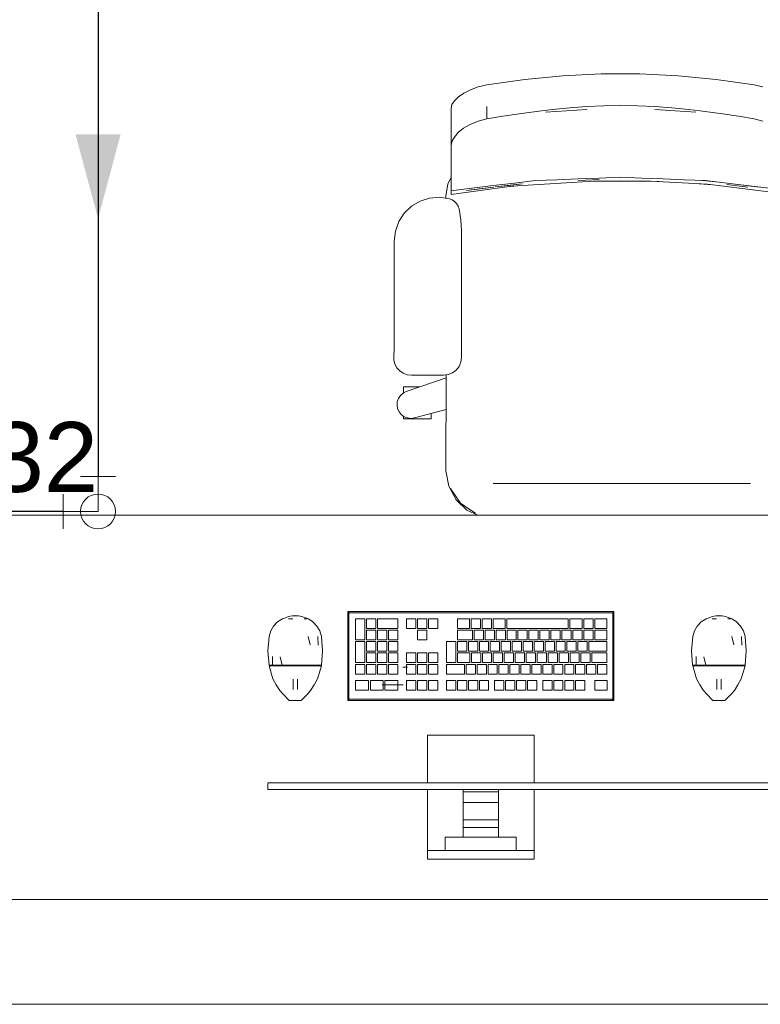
# Model space of a CAD drawing. Header units: millimetres. Extents: x -261 to 187, y -214 to 106.
# Tile 178 of 256: x -198.77 to -197.71, y -162.05 to -160.64. Entities that reach past the tile are written whole.
import ezdxf

# ---------------------------------------------------------------- set-up
doc = ezdxf.new("R2010")
doc.units = ezdxf.units.MM
doc.header["$LTSCALE"] = 0.005
doc.header["$MEASUREMENT"] = 0
doc.linetypes.add('NULL', pattern=[0])
for name, color, linetype, lineweight in [('AP-Condutos Ar condicionado', 4, 'Continuous', 25), ('AP-Conexões Ar condicionado', 9, 'Continuous', 18), ('AP-Sentido conduto Ar condicionado', 9, 'Continuous', 30), ('AP-Textos conduto Ar condicionado', 7, 'Continuous', 9), ('IFC-Elemento construtivo genérico-Contorno', 9, 'Continuous', 5), ('IFC-Elemento de mobília-Contorno', 9, 'Continuous', 5), ('IFC-Laje-Contorno', 9, 'Continuous', 5), ('IFC-Parede-Contorno', 9, 'Continuous', 5), ('M-EQPM', 7, 'Continuous', 18)]:
    doc.layers.add(name, color=color, linetype=linetype, lineweight=lineweight)
doc.styles.add('Arial', font='arial.ttf')

msp = doc.modelspace()

# ---------------------------------------------------------------- hatches: boundary and pattern name
at = {"layer": 'AP-Sentido conduto Ar condicionado', "linetype": 'Continuous'}
msp.add_hatch(color=7, dxfattribs=at).paths.add_polyline_path([(-198.658, -160.9264), (-198.6257, -160.8056), (-198.6904, -160.8056)])

# ---------------------------------------------------------------- linework, layer by layer
at = {"layer": 'AP-Condutos Ar condicionado'}
for p, q in [((-198.658, -160.3572), (-198.658, -161.2955)), ((-198.708, -161.3455), (-199.2368, -161.3455))]:
    msp.add_line(p, q, dxfattribs=at)
at = {"layer": 'AP-Conexões Ar condicionado'}
for p, q in [((-198.683, -161.2955), (-198.633, -161.2955)), ((-198.658, -161.3455), (-198.658, -161.2955)), ((-198.708, -161.3705), (-198.708, -161.3205)), ((-198.658, -161.3455), (-198.708, -161.3455))]:
    msp.add_line(p, q, dxfattribs=at)
msp.add_circle((-198.658, -161.3455), 0.025, dxfattribs=at)
msp.add_circle((-198.658, -161.3455), 0.025, dxfattribs=at)
at = {"layer": 'AP-Sentido conduto Ar condicionado'}
msp.add_lwpolyline([(-198.658, -160.7264), (-198.658, -160.9264)], dxfattribs=at)
at = {"layer": 'IFC-Elemento construtivo genérico-Contorno', "lineweight": 5}
for p, q in [((-198.3805, -161.495), (-198.3759, -161.4942)), ((-198.3759, -161.4942), (-198.3713, -161.495)), ((-198.3008, -161.4888), (-198.2996, -161.49)), ((-198.3008, -161.6158), (-198.3008, -161.4888)), ((-198.3008, -161.4888), (-197.9198, -161.4888)), ((-198.2996, -161.49), (-198.2988, -161.4908)), ((-198.2992, -161.4919), (-198.2988, -161.4908)), ((-198.2992, -161.4919), (-198.2989, -161.4912)), ((-198.2992, -161.4919), (-198.2991, -161.4915)), ((-198.2992, -161.6126), (-198.2992, -161.4919)), ((-198.2991, -161.4915), (-198.2989, -161.4912)), ((-198.2989, -161.4912), (-198.2988, -161.4908)), ((-198.2988, -161.4908), (-198.2978, -161.4904)), ((-198.2988, -161.4908), (-198.2981, -161.4905)), ((-198.2981, -161.4905), (-198.2976, -161.4904)), ((-198.2978, -161.4904), (-198.2976, -161.4904)), ((-198.2976, -161.4904), (-197.923, -161.4904)), ((-197.923, -161.4904), (-197.9223, -161.4907)), ((-197.9226, -161.4905), (-197.9219, -161.4908)), ((-197.9226, -161.4905), (-197.9223, -161.4907)), ((-197.9223, -161.4907), (-197.9219, -161.4908)), ((-197.9219, -161.4908), (-197.9211, -161.49)), ((-197.9219, -161.4908), (-197.9216, -161.4915)), ((-197.9219, -161.4908), (-197.9214, -161.4919)), ((-197.9216, -161.4915), (-197.9214, -161.4919)), ((-197.9214, -161.6126), (-197.9214, -161.4919)), ((-197.9211, -161.49), (-197.9198, -161.4888)), ((-197.9198, -161.6158), (-197.9198, -161.4888)), ((-197.7742, -161.495), (-197.7696, -161.4942)), ((-197.7696, -161.4942), (-197.765, -161.495)), ((-198.4069, -161.5094), (-198.4012, -161.5035)), ((-198.4012, -161.5035), (-198.399, -161.5021)), ((-198.399, -161.5021), (-198.3943, -161.4992)), ((-198.3943, -161.4992), (-198.3898, -161.4975)), ((-198.3898, -161.4975), (-198.3853, -161.4958)), ((-198.3856, -161.4992), (-198.3791, -161.4992)), ((-198.3853, -161.4958), (-198.3805, -161.495)), ((-198.3824, -161.4992), (-198.3791, -161.4992)), ((-198.3805, -161.495), (-198.3713, -161.495)), ((-198.3713, -161.495), (-198.3665, -161.4958)), ((-198.3665, -161.4958), (-198.3575, -161.4992)), ((-198.3629, -161.4992), (-198.3591, -161.4992)), ((-198.3629, -161.4992), (-198.3607, -161.4992)), ((-198.3575, -161.4992), (-198.3527, -161.5021)), ((-198.3527, -161.5021), (-198.3506, -161.5035)), ((-198.3506, -161.5035), (-198.3449, -161.5094)), ((-198.2894, -161.5293), (-198.2894, -161.4991)), ((-198.2894, -161.4991), (-198.2761, -161.4991)), ((-198.2761, -161.5293), (-198.2761, -161.4991)), ((-198.2737, -161.513), (-198.2737, -161.4991)), ((-198.2737, -161.4991), (-198.2605, -161.4991)), ((-198.2605, -161.513), (-198.2605, -161.4991)), ((-198.2581, -161.513), (-198.2581, -161.4991)), ((-198.2581, -161.4991), (-198.2291, -161.4991)), ((-198.2291, -161.513), (-198.2291, -161.4991)), ((-198.2166, -161.4991), (-198.2034, -161.4991)), ((-198.2166, -161.513), (-198.2166, -161.4991)), ((-198.2034, -161.513), (-198.2034, -161.4991)), ((-198.201, -161.4991), (-198.1877, -161.4991)), ((-198.201, -161.513), (-198.201, -161.4991)), ((-198.1877, -161.513), (-198.1877, -161.4991)), ((-198.1853, -161.4991), (-198.172, -161.4991)), ((-198.1853, -161.513), (-198.1853, -161.4991)), ((-198.172, -161.513), (-198.172, -161.4991)), ((-198.1438, -161.513), (-198.1438, -161.4991)), ((-198.1438, -161.4991), (-198.1265, -161.4991)), ((-198.1265, -161.513), (-198.1265, -161.4991)), ((-198.1241, -161.513), (-198.1241, -161.4991)), ((-198.1241, -161.4991), (-198.1108, -161.4991)), ((-198.1108, -161.513), (-198.1108, -161.4991)), ((-198.1084, -161.513), (-198.1084, -161.4991)), ((-198.1084, -161.4991), (-198.0952, -161.4991)), ((-198.0952, -161.513), (-198.0952, -161.4991)), ((-198.0927, -161.513), (-198.0927, -161.4991)), ((-198.0927, -161.4991), (-198.0755, -161.4991)), ((-198.0755, -161.513), (-198.0755, -161.4991)), ((-198.0731, -161.513), (-198.0731, -161.4991)), ((-198.0731, -161.4991), (-197.9852, -161.4991)), ((-197.9852, -161.513), (-197.9852, -161.4991)), ((-197.9828, -161.513), (-197.9828, -161.4991)), ((-197.9828, -161.4991), (-197.9654, -161.4991)), ((-197.9654, -161.513), (-197.9654, -161.4991)), ((-197.963, -161.513), (-197.963, -161.4991)), ((-197.963, -161.4991), (-197.9497, -161.4991)), ((-197.9497, -161.513), (-197.9497, -161.4991)), ((-197.9473, -161.513), (-197.9473, -161.4991)), ((-197.9473, -161.4991), (-197.93, -161.4991)), ((-197.93, -161.513), (-197.93, -161.4991)), ((-197.8006, -161.5094), (-197.7949, -161.5035)), ((-197.7949, -161.5035), (-197.7927, -161.5021)), ((-197.7927, -161.5021), (-197.788, -161.4992)), ((-197.788, -161.4992), (-197.7835, -161.4975)), ((-197.7835, -161.4975), (-197.779, -161.4958)), ((-197.7794, -161.4992), (-197.7728, -161.4992)), ((-197.779, -161.4958), (-197.7742, -161.495)), ((-197.7761, -161.4992), (-197.7728, -161.4992)), ((-197.7742, -161.495), (-197.765, -161.495)), ((-197.765, -161.495), (-197.7602, -161.4958)), ((-197.7602, -161.4958), (-197.7512, -161.4992)), ((-197.7566, -161.4992), (-197.7528, -161.4992)), ((-197.7566, -161.4992), (-197.7545, -161.4992)), ((-197.7512, -161.4992), (-197.7465, -161.5021)), ((-197.7465, -161.5021), (-197.7443, -161.5035)), ((-197.7443, -161.5035), (-197.7386, -161.5094)), ((-198.4133, -161.5243), (-198.411, -161.5165)), ((-198.411, -161.5165), (-198.4069, -161.5094)), ((-198.3449, -161.5094), (-198.3408, -161.5165)), ((-198.3408, -161.5165), (-198.3385, -161.5243)), ((-198.2737, -161.513), (-198.2605, -161.513)), ((-198.2737, -161.5293), (-198.2737, -161.5154)), ((-198.2737, -161.5154), (-198.2605, -161.5154)), ((-198.2605, -161.5293), (-198.2605, -161.5154)), ((-198.2581, -161.513), (-198.2291, -161.513)), ((-198.2581, -161.5293), (-198.2581, -161.5154)), ((-198.2581, -161.5154), (-198.2448, -161.5154)), ((-198.2448, -161.5293), (-198.2448, -161.5154)), ((-198.2424, -161.5293), (-198.2424, -161.5154)), ((-198.2424, -161.5154), (-198.2291, -161.5154)), ((-198.2291, -161.5293), (-198.2291, -161.5154)), ((-198.2166, -161.513), (-198.2034, -161.513)), ((-198.201, -161.513), (-198.1877, -161.513)), ((-198.201, -161.5293), (-198.201, -161.5154)), ((-198.201, -161.5154), (-198.1877, -161.5154)), ((-198.1877, -161.5293), (-198.1877, -161.5154)), ((-198.1853, -161.513), (-198.172, -161.513)), ((-198.1438, -161.513), (-198.1265, -161.513)), ((-198.1438, -161.5293), (-198.1438, -161.5154)), ((-198.1438, -161.5154), (-198.1222, -161.5154)), ((-198.1241, -161.513), (-198.1108, -161.513)), ((-198.1222, -161.5293), (-198.1222, -161.5154)), ((-198.1198, -161.5293), (-198.1198, -161.5154)), ((-198.1198, -161.5154), (-198.1065, -161.5154)), ((-198.1084, -161.513), (-198.0952, -161.513)), ((-198.1065, -161.5293), (-198.1065, -161.5154)), ((-198.1041, -161.5293), (-198.1041, -161.5154)), ((-198.1041, -161.5154), (-198.0908, -161.5154)), ((-198.0927, -161.513), (-198.0755, -161.513)), ((-198.0908, -161.5293), (-198.0908, -161.5154)), ((-198.0884, -161.5293), (-198.0884, -161.5154)), ((-198.0884, -161.5154), (-198.0752, -161.5154)), ((-198.0752, -161.5293), (-198.0752, -161.5154)), ((-198.0731, -161.513), (-197.9852, -161.513)), ((-198.0727, -161.5293), (-198.0727, -161.5154)), ((-198.0727, -161.5154), (-198.0595, -161.5154)), ((-198.0595, -161.5293), (-198.0595, -161.5154)), ((-198.0571, -161.5293), (-198.0571, -161.5154)), ((-198.0571, -161.5154), (-198.0438, -161.5154)), ((-198.0438, -161.5293), (-198.0438, -161.5154)), ((-198.0414, -161.5293), (-198.0414, -161.5154)), ((-198.0414, -161.5154), (-198.0281, -161.5154)), ((-198.0281, -161.5293), (-198.0281, -161.5154)), ((-198.0257, -161.5293), (-198.0257, -161.5154)), ((-198.0257, -161.5154), (-198.0124, -161.5154)), ((-198.0124, -161.5293), (-198.0124, -161.5154)), ((-198.01, -161.5293), (-198.01, -161.5154)), ((-198.01, -161.5154), (-197.9968, -161.5154)), ((-197.9968, -161.5293), (-197.9968, -161.5154)), ((-197.9944, -161.5293), (-197.9944, -161.5154)), ((-197.9944, -161.5154), (-197.9811, -161.5154)), ((-197.9828, -161.513), (-197.9654, -161.513)), ((-197.9811, -161.5293), (-197.9811, -161.5154)), ((-197.9787, -161.5293), (-197.9787, -161.5154)), ((-197.9787, -161.5154), (-197.9654, -161.5154)), ((-197.9654, -161.5293), (-197.9654, -161.5154)), ((-197.963, -161.513), (-197.9497, -161.513)), ((-197.963, -161.5293), (-197.963, -161.5154)), ((-197.963, -161.5154), (-197.9497, -161.5154)), ((-197.9497, -161.5293), (-197.9497, -161.5154)), ((-197.9473, -161.513), (-197.93, -161.513)), ((-197.9473, -161.5293), (-197.9473, -161.5154)), ((-197.9473, -161.5154), (-197.93, -161.5154)), ((-197.93, -161.5293), (-197.93, -161.5154)), ((-197.807, -161.5243), (-197.8047, -161.5165)), ((-197.8047, -161.5165), (-197.8006, -161.5094)), ((-197.7386, -161.5094), (-197.7345, -161.5165)), ((-197.7345, -161.5165), (-197.7322, -161.5243)), ((-198.4151, -161.545), (-198.4133, -161.5243)), ((-198.3572, -161.5243), (-198.3544, -161.5363)), ((-198.3435, -161.5243), (-198.3433, -161.5368)), ((-198.3385, -161.5243), (-198.3367, -161.545)), ((-198.2894, -161.5293), (-198.2761, -161.5293)), ((-198.2894, -161.5618), (-198.2894, -161.5317)), ((-198.2894, -161.5317), (-198.2761, -161.5317)), ((-198.2761, -161.5618), (-198.2761, -161.5317)), ((-198.2737, -161.5293), (-198.2605, -161.5293)), ((-198.2737, -161.5456), (-198.2737, -161.5317)), ((-198.2737, -161.5317), (-198.2605, -161.5317)), ((-198.2605, -161.5456), (-198.2605, -161.5317)), ((-198.2581, -161.5293), (-198.2448, -161.5293)), ((-198.2581, -161.5456), (-198.2581, -161.5317)), ((-198.2581, -161.5317), (-198.2448, -161.5317)), ((-198.2448, -161.5456), (-198.2448, -161.5317)), ((-198.2424, -161.5293), (-198.2291, -161.5293)), ((-198.2424, -161.5456), (-198.2424, -161.5317)), ((-198.2424, -161.5317), (-198.2291, -161.5317)), ((-198.2291, -161.5456), (-198.2291, -161.5317)), ((-198.201, -161.5293), (-198.1877, -161.5293)), ((-198.1594, -161.5618), (-198.1594, -161.5317)), ((-198.1594, -161.5317), (-198.1462, -161.5317)), ((-198.1462, -161.5618), (-198.1462, -161.5317)), ((-198.1438, -161.5293), (-198.1222, -161.5293)), ((-198.1438, -161.5456), (-198.1438, -161.5317)), ((-198.1438, -161.5317), (-198.1305, -161.5317)), ((-198.1305, -161.5456), (-198.1305, -161.5317)), ((-198.1281, -161.5456), (-198.1281, -161.5317)), ((-198.1281, -161.5317), (-198.1148, -161.5317)), ((-198.1198, -161.5293), (-198.1065, -161.5293)), ((-198.1148, -161.5456), (-198.1148, -161.5317)), ((-198.1124, -161.5456), (-198.1124, -161.5317)), ((-198.1124, -161.5317), (-198.0992, -161.5317)), ((-198.1041, -161.5293), (-198.0908, -161.5293)), ((-198.0992, -161.5456), (-198.0992, -161.5317)), ((-198.0967, -161.5456), (-198.0967, -161.5317)), ((-198.0967, -161.5317), (-198.0835, -161.5317)), ((-198.0884, -161.5293), (-198.0752, -161.5293)), ((-198.0835, -161.5456), (-198.0835, -161.5317)), ((-198.0811, -161.5456), (-198.0811, -161.5317)), ((-198.0811, -161.5317), (-198.0678, -161.5317)), ((-198.0727, -161.5293), (-198.0595, -161.5293)), ((-198.0678, -161.5456), (-198.0678, -161.5317)), ((-198.0654, -161.5456), (-198.0654, -161.5317)), ((-198.0654, -161.5317), (-198.0521, -161.5317)), ((-198.0571, -161.5293), (-198.0438, -161.5293)), ((-198.0521, -161.5456), (-198.0521, -161.5317)), ((-198.0497, -161.5456), (-198.0497, -161.5317)), ((-198.0497, -161.5317), (-198.0365, -161.5317)), ((-198.0414, -161.5293), (-198.0281, -161.5293)), ((-198.0365, -161.5456), (-198.0365, -161.5317)), ((-198.034, -161.5456), (-198.034, -161.5317)), ((-198.034, -161.5317), (-198.0208, -161.5317)), ((-198.0257, -161.5293), (-198.0124, -161.5293)), ((-198.0208, -161.5456), (-198.0208, -161.5317)), ((-198.0184, -161.5456), (-198.0184, -161.5317)), ((-198.0184, -161.5317), (-198.0051, -161.5317)), ((-198.01, -161.5293), (-197.9968, -161.5293)), ((-198.0051, -161.5456), (-198.0051, -161.5317)), ((-198.0027, -161.5456), (-198.0027, -161.5317)), ((-198.0027, -161.5317), (-197.9894, -161.5317)), ((-197.9944, -161.5293), (-197.9811, -161.5293)), ((-197.9894, -161.5456), (-197.9894, -161.5317)), ((-197.987, -161.5456), (-197.987, -161.5317)), ((-197.987, -161.5317), (-197.9738, -161.5317)), ((-197.9787, -161.5293), (-197.9654, -161.5293)), ((-197.9738, -161.5456), (-197.9738, -161.5317)), ((-197.9713, -161.5456), (-197.9713, -161.5317)), ((-197.9713, -161.5317), (-197.9581, -161.5317)), ((-197.963, -161.5293), (-197.9497, -161.5293)), ((-197.9581, -161.5456), (-197.9581, -161.5317)), ((-197.9557, -161.5456), (-197.9557, -161.5317)), ((-197.9557, -161.5317), (-197.93, -161.5317)), ((-197.9473, -161.5293), (-197.93, -161.5293)), ((-197.93, -161.5456), (-197.93, -161.5317)), ((-197.8088, -161.545), (-197.807, -161.5243)), ((-197.7509, -161.5243), (-197.7481, -161.5363)), ((-197.7372, -161.5243), (-197.737, -161.5368)), ((-197.7322, -161.5243), (-197.7304, -161.545)), ((-198.4151, -161.545), (-198.4134, -161.5656)), ((-198.3383, -161.5656), (-198.3367, -161.545)), ((-198.2737, -161.5456), (-198.2605, -161.5456)), ((-198.2737, -161.5618), (-198.2737, -161.548)), ((-198.2737, -161.548), (-198.2605, -161.548)), ((-198.2605, -161.5618), (-198.2605, -161.548)), ((-198.2581, -161.5456), (-198.2448, -161.5456)), ((-198.2581, -161.5618), (-198.2581, -161.548)), ((-198.2581, -161.548), (-198.2448, -161.548)), ((-198.2448, -161.5618), (-198.2448, -161.548)), ((-198.2424, -161.5456), (-198.2291, -161.5456)), ((-198.2424, -161.5618), (-198.2424, -161.548)), ((-198.2424, -161.548), (-198.2291, -161.548)), ((-198.2291, -161.5618), (-198.2291, -161.548)), ((-198.2166, -161.548), (-198.2034, -161.548)), ((-198.2166, -161.5618), (-198.2166, -161.548)), ((-198.2034, -161.5618), (-198.2034, -161.548)), ((-198.201, -161.548), (-198.1877, -161.548)), ((-198.201, -161.5618), (-198.201, -161.548)), ((-198.1877, -161.5618), (-198.1877, -161.548)), ((-198.1853, -161.548), (-198.172, -161.548)), ((-198.1853, -161.5618), (-198.1853, -161.548)), ((-198.172, -161.5618), (-198.172, -161.548)), ((-198.1438, -161.5456), (-198.1305, -161.5456)), ((-198.1438, -161.5618), (-198.1438, -161.548)), ((-198.1438, -161.548), (-198.1261, -161.548)), ((-198.1281, -161.5456), (-198.1148, -161.5456)), ((-198.1261, -161.5618), (-198.1261, -161.548)), ((-198.1237, -161.5618), (-198.1237, -161.548)), ((-198.1237, -161.548), (-198.1105, -161.548)), ((-198.1124, -161.5456), (-198.0992, -161.5456)), ((-198.1105, -161.5618), (-198.1105, -161.548)), ((-198.108, -161.5618), (-198.108, -161.548)), ((-198.108, -161.548), (-198.0948, -161.548)), ((-198.0967, -161.5456), (-198.0835, -161.5456)), ((-198.0948, -161.5618), (-198.0948, -161.548)), ((-198.0924, -161.5618), (-198.0924, -161.548)), ((-198.0924, -161.548), (-198.0791, -161.548)), ((-198.0811, -161.5456), (-198.0678, -161.5456)), ((-198.0791, -161.5618), (-198.0791, -161.548)), ((-198.0767, -161.5618), (-198.0767, -161.548)), ((-198.0767, -161.548), (-198.0634, -161.548)), ((-198.0654, -161.5456), (-198.0521, -161.5456)), ((-198.0634, -161.5618), (-198.0634, -161.548)), ((-198.061, -161.5618), (-198.061, -161.548)), ((-198.061, -161.548), (-198.0478, -161.548)), ((-198.0497, -161.5456), (-198.0365, -161.5456)), ((-198.0478, -161.5618), (-198.0478, -161.548)), ((-198.0453, -161.5618), (-198.0453, -161.548)), ((-198.0453, -161.548), (-198.0321, -161.548)), ((-198.034, -161.5456), (-198.0208, -161.5456)), ((-198.0321, -161.5618), (-198.0321, -161.548)), ((-198.0297, -161.5618), (-198.0297, -161.548)), ((-198.0297, -161.548), (-198.0164, -161.548)), ((-198.0184, -161.5456), (-198.0051, -161.5456)), ((-198.0164, -161.5618), (-198.0164, -161.548)), ((-198.014, -161.5618), (-198.014, -161.548)), ((-198.014, -161.548), (-198.0007, -161.548)), ((-198.0027, -161.5456), (-197.9894, -161.5456)), ((-198.0007, -161.5618), (-198.0007, -161.548)), ((-197.9983, -161.5618), (-197.9983, -161.548)), ((-197.9983, -161.548), (-197.985, -161.548)), ((-197.987, -161.5456), (-197.9738, -161.5456)), ((-197.985, -161.5618), (-197.985, -161.548)), ((-197.9826, -161.5618), (-197.9826, -161.548)), ((-197.9826, -161.548), (-197.9694, -161.548)), ((-197.9713, -161.5456), (-197.9581, -161.5456)), ((-197.9694, -161.5618), (-197.9694, -161.548)), ((-197.967, -161.5618), (-197.967, -161.548)), ((-197.967, -161.548), (-197.9537, -161.548)), ((-197.9557, -161.5456), (-197.93, -161.5456)), ((-197.9537, -161.5618), (-197.9537, -161.548)), ((-197.9513, -161.5618), (-197.9513, -161.548)), ((-197.9513, -161.548), (-197.93, -161.548)), ((-197.93, -161.5618), (-197.93, -161.548)), ((-197.8088, -161.545), (-197.8072, -161.5656)), ((-197.732, -161.5656), (-197.7304, -161.545)), ((-198.4085, -161.5531), (-198.4084, -161.5656)), ((-198.3974, -161.5536), (-198.3947, -161.5656)), ((-198.2894, -161.5618), (-198.2761, -161.5618)), ((-198.2894, -161.5781), (-198.2894, -161.5643)), ((-198.2894, -161.5643), (-198.2761, -161.5643)), ((-198.2761, -161.5781), (-198.2761, -161.5643)), ((-198.2737, -161.5618), (-198.2605, -161.5618)), ((-198.2737, -161.5781), (-198.2737, -161.5643)), ((-198.2737, -161.5643), (-198.2605, -161.5643)), ((-198.2605, -161.5781), (-198.2605, -161.5643)), ((-198.2581, -161.5618), (-198.2448, -161.5618)), ((-198.2581, -161.5781), (-198.2581, -161.5643)), ((-198.2581, -161.5643), (-198.2448, -161.5643)), ((-198.2448, -161.5781), (-198.2448, -161.5643)), ((-198.2424, -161.5618), (-198.2291, -161.5618)), ((-198.2424, -161.5781), (-198.2424, -161.5643)), ((-198.2424, -161.5643), (-198.2291, -161.5643)), ((-198.2291, -161.5781), (-198.2291, -161.5643)), ((-198.2166, -161.5618), (-198.2034, -161.5618)), ((-198.2166, -161.5781), (-198.2166, -161.5643)), ((-198.2166, -161.5643), (-198.2034, -161.5643)), ((-198.2034, -161.5781), (-198.2034, -161.5643)), ((-198.201, -161.5618), (-198.1877, -161.5618)), ((-198.201, -161.5781), (-198.201, -161.5643)), ((-198.201, -161.5643), (-198.1877, -161.5643)), ((-198.1877, -161.5781), (-198.1877, -161.5643)), ((-198.1853, -161.5618), (-198.172, -161.5618)), ((-198.1853, -161.5781), (-198.1853, -161.5643)), ((-198.1853, -161.5643), (-198.172, -161.5643)), ((-198.172, -161.5781), (-198.172, -161.5643)), ((-198.1594, -161.5618), (-198.1462, -161.5618)), ((-198.1594, -161.5781), (-198.1594, -161.5643)), ((-198.1594, -161.5643), (-198.1338, -161.5643)), ((-198.1438, -161.5618), (-198.1261, -161.5618)), ((-198.1338, -161.5781), (-198.1338, -161.5643)), ((-198.1313, -161.5781), (-198.1313, -161.5643)), ((-198.1313, -161.5643), (-198.1181, -161.5643)), ((-198.1237, -161.5618), (-198.1105, -161.5618)), ((-198.1181, -161.5781), (-198.1181, -161.5643)), ((-198.1157, -161.5781), (-198.1157, -161.5643)), ((-198.1157, -161.5643), (-198.1024, -161.5643)), ((-198.108, -161.5618), (-198.0948, -161.5618)), ((-198.1024, -161.5781), (-198.1024, -161.5643)), ((-198.1, -161.5781), (-198.1, -161.5643)), ((-198.1, -161.5643), (-198.0867, -161.5643)), ((-198.0924, -161.5618), (-198.0791, -161.5618)), ((-198.0867, -161.5781), (-198.0867, -161.5643)), ((-198.0843, -161.5781), (-198.0843, -161.5643)), ((-198.0843, -161.5643), (-198.0711, -161.5643)), ((-198.0767, -161.5618), (-198.0634, -161.5618)), ((-198.0711, -161.5781), (-198.0711, -161.5643)), ((-198.0686, -161.5781), (-198.0686, -161.5643)), ((-198.0686, -161.5643), (-198.0554, -161.5643)), ((-198.061, -161.5618), (-198.0478, -161.5618)), ((-198.0554, -161.5781), (-198.0554, -161.5643)), ((-198.053, -161.5781), (-198.053, -161.5643)), ((-198.053, -161.5643), (-198.0397, -161.5643)), ((-198.0453, -161.5618), (-198.0321, -161.5618)), ((-198.0397, -161.5781), (-198.0397, -161.5643)), ((-198.0373, -161.5781), (-198.0373, -161.5643)), ((-198.0373, -161.5643), (-198.024, -161.5643)), ((-198.0297, -161.5618), (-198.0164, -161.5618)), ((-198.024, -161.5781), (-198.024, -161.5643)), ((-198.0216, -161.5781), (-198.0216, -161.5643)), ((-198.0216, -161.5643), (-198.0083, -161.5643)), ((-198.014, -161.5618), (-198.0007, -161.5618)), ((-198.0083, -161.5781), (-198.0083, -161.5643)), ((-198.0059, -161.5781), (-198.0059, -161.5643)), ((-198.0059, -161.5643), (-197.9927, -161.5643)), ((-197.9983, -161.5618), (-197.985, -161.5618)), ((-197.9927, -161.5781), (-197.9927, -161.5643)), ((-197.9903, -161.5781), (-197.9903, -161.5643)), ((-197.9903, -161.5643), (-197.977, -161.5643)), ((-197.9826, -161.5618), (-197.9694, -161.5618)), ((-197.977, -161.5781), (-197.977, -161.5643)), ((-197.9746, -161.5781), (-197.9746, -161.5643)), ((-197.9746, -161.5643), (-197.9613, -161.5643)), ((-197.967, -161.5618), (-197.9537, -161.5618)), ((-197.9613, -161.5781), (-197.9613, -161.5643)), ((-197.9589, -161.5781), (-197.9589, -161.5643)), ((-197.9589, -161.5643), (-197.9456, -161.5643)), ((-197.9513, -161.5618), (-197.93, -161.5618)), ((-197.9456, -161.5781), (-197.9456, -161.5643)), ((-197.9432, -161.5781), (-197.9432, -161.5643)), ((-197.9432, -161.5643), (-197.93, -161.5643)), ((-197.93, -161.5781), (-197.93, -161.5643)), ((-197.8022, -161.5531), (-197.8021, -161.5656)), ((-197.7912, -161.5536), (-197.7884, -161.5656)), ((-198.4134, -161.5656), (-198.4109, -161.5656)), ((-198.4133, -161.5664), (-198.4078, -161.585)), ((-198.4133, -161.5664), (-198.4083, -161.5664)), ((-198.4125, -161.5664), (-198.4125, -161.5656)), ((-198.4113, -161.5664), (-198.41, -161.5664)), ((-198.4109, -161.5656), (-198.4084, -161.5656)), ((-198.41, -161.5664), (-198.4088, -161.5664)), ((-198.4088, -161.5664), (-198.4076, -161.5664)), ((-198.4084, -161.5656), (-198.4015, -161.5656)), ((-198.4083, -161.5664), (-198.4014, -161.5664)), ((-198.4042, -161.5664), (-198.4009, -161.5664)), ((-198.4015, -161.5656), (-198.3947, -161.5656)), ((-198.4014, -161.5664), (-198.3946, -161.5664)), ((-198.3975, -161.5664), (-198.3942, -161.5664)), ((-198.3947, -161.5656), (-198.3853, -161.5656)), ((-198.3946, -161.5664), (-198.3852, -161.5664)), ((-198.3896, -161.5664), (-198.385, -161.5664)), ((-198.3853, -161.5656), (-198.3759, -161.5656)), ((-198.3852, -161.5664), (-198.3759, -161.5664)), ((-198.3805, -161.5664), (-198.3759, -161.5664)), ((-198.3759, -161.5664), (-198.3759, -161.5656)), ((-198.3759, -161.5656), (-198.3665, -161.5656)), ((-198.3759, -161.5664), (-198.3665, -161.5664)), ((-198.3759, -161.5664), (-198.3713, -161.5664)), ((-198.3667, -161.5664), (-198.3622, -161.5664)), ((-198.3665, -161.5656), (-198.3571, -161.5656)), ((-198.3665, -161.5664), (-198.3572, -161.5664)), ((-198.3576, -161.5664), (-198.3542, -161.5664)), ((-198.3572, -161.5664), (-198.3503, -161.5664)), ((-198.3571, -161.5656), (-198.3502, -161.5656)), ((-198.3509, -161.5664), (-198.3475, -161.5664)), ((-198.3503, -161.5664), (-198.3435, -161.5664)), ((-198.3502, -161.5656), (-198.3434, -161.5656)), ((-198.3442, -161.5664), (-198.3442, -161.5656)), ((-198.3442, -161.5664), (-198.343, -161.5664)), ((-198.344, -161.585), (-198.3385, -161.5664)), ((-198.3435, -161.5664), (-198.3385, -161.5664)), ((-198.3434, -161.5656), (-198.3408, -161.5656)), ((-198.343, -161.5664), (-198.3417, -161.5664)), ((-198.3417, -161.5664), (-198.341, -161.5664)), ((-198.341, -161.5664), (-198.3401, -161.5664)), ((-198.3408, -161.5656), (-198.3383, -161.5656)), ((-198.3393, -161.5664), (-198.3393, -161.5656)), ((-198.2894, -161.5781), (-198.2761, -161.5781)), ((-198.2737, -161.5781), (-198.2605, -161.5781)), ((-198.2581, -161.5781), (-198.2448, -161.5781)), ((-198.2424, -161.5781), (-198.2291, -161.5781)), ((-198.2166, -161.5781), (-198.2034, -161.5781)), ((-198.201, -161.5781), (-198.1877, -161.5781)), ((-198.1853, -161.5781), (-198.172, -161.5781)), ((-198.1594, -161.5781), (-198.1338, -161.5781)), ((-198.1313, -161.5781), (-198.1181, -161.5781)), ((-198.1157, -161.5781), (-198.1024, -161.5781)), ((-198.1, -161.5781), (-198.0867, -161.5781)), ((-198.0843, -161.5781), (-198.0711, -161.5781)), ((-198.0686, -161.5781), (-198.0554, -161.5781)), ((-198.053, -161.5781), (-198.0397, -161.5781)), ((-198.0373, -161.5781), (-198.024, -161.5781)), ((-198.0216, -161.5781), (-198.0083, -161.5781)), ((-198.0059, -161.5781), (-197.9927, -161.5781)), ((-197.9903, -161.5781), (-197.977, -161.5781)), ((-197.9746, -161.5781), (-197.9613, -161.5781)), ((-197.9589, -161.5781), (-197.9456, -161.5781)), ((-197.9432, -161.5781), (-197.93, -161.5781)), ((-197.8072, -161.5656), (-197.8046, -161.5656)), ((-197.807, -161.5664), (-197.8015, -161.585)), ((-197.807, -161.5664), (-197.802, -161.5664)), ((-197.8062, -161.5664), (-197.8062, -161.5656)), ((-197.805, -161.5664), (-197.8038, -161.5664)), ((-197.8046, -161.5656), (-197.8021, -161.5656)), ((-197.8038, -161.5664), (-197.8025, -161.5664)), ((-197.8025, -161.5664), (-197.8013, -161.5664)), ((-197.8021, -161.5656), (-197.7953, -161.5656)), ((-197.802, -161.5664), (-197.7952, -161.5664)), ((-197.8013, -161.5664), (-197.8013, -161.5656)), ((-197.798, -161.5664), (-197.7946, -161.5664)), ((-197.7953, -161.5656), (-197.7884, -161.5656)), ((-197.7952, -161.5664), (-197.7883, -161.5664)), ((-197.7913, -161.5664), (-197.7879, -161.5664)), ((-197.7884, -161.5656), (-197.779, -161.5656)), ((-197.7883, -161.5664), (-197.779, -161.5664)), ((-197.7879, -161.5664), (-197.7879, -161.5656)), ((-197.7833, -161.5664), (-197.7787, -161.5664)), ((-197.779, -161.5656), (-197.7696, -161.5656)), ((-197.779, -161.5664), (-197.7696, -161.5664)), ((-197.7742, -161.5664), (-197.7696, -161.5664)), ((-197.7696, -161.5664), (-197.7696, -161.5656)), ((-197.7696, -161.5656), (-197.7602, -161.5656)), ((-197.7696, -161.5664), (-197.7602, -161.5664)), ((-197.7696, -161.5664), (-197.765, -161.5664)), ((-197.7604, -161.5664), (-197.7559, -161.5664)), ((-197.7602, -161.5656), (-197.7508, -161.5656)), ((-197.7602, -161.5664), (-197.7509, -161.5664)), ((-197.7513, -161.5664), (-197.7513, -161.5656)), ((-197.7513, -161.5664), (-197.7479, -161.5664)), ((-197.7509, -161.5664), (-197.744, -161.5664)), ((-197.7508, -161.5656), (-197.7439, -161.5656)), ((-197.7446, -161.5664), (-197.7412, -161.5664)), ((-197.744, -161.5664), (-197.7372, -161.5664)), ((-197.7439, -161.5656), (-197.7371, -161.5656)), ((-197.7379, -161.5664), (-197.7379, -161.5656)), ((-197.7379, -161.5664), (-197.7367, -161.5664)), ((-197.7377, -161.585), (-197.7322, -161.5664)), ((-197.7372, -161.5664), (-197.7322, -161.5664)), ((-197.7371, -161.5656), (-197.7345, -161.5656)), ((-197.7367, -161.5664), (-197.7354, -161.5664)), ((-197.7354, -161.5664), (-197.7347, -161.5664)), ((-197.7347, -161.5664), (-197.7338, -161.5664)), ((-197.7345, -161.5656), (-197.732, -161.5656)), ((-197.733, -161.5664), (-197.733, -161.5656)), ((-198.4078, -161.585), (-198.403, -161.5937)), ((-198.3789, -161.5878), (-198.3789, -161.5855)), ((-198.3789, -161.5904), (-198.3789, -161.5878)), ((-198.3789, -161.5929), (-198.3789, -161.5904)), ((-198.3789, -161.5953), (-198.3789, -161.5929)), ((-198.3725, -161.5878), (-198.3725, -161.5855)), ((-198.3725, -161.5904), (-198.3725, -161.5878)), ((-198.3725, -161.5929), (-198.3725, -161.5904)), ((-198.3725, -161.5953), (-198.3725, -161.5929)), ((-198.3488, -161.5937), (-198.344, -161.585)), ((-198.2894, -161.5872), (-198.271, -161.5872)), ((-198.2894, -161.6011), (-198.2894, -161.5872)), ((-198.271, -161.6011), (-198.271, -161.5872)), ((-198.2684, -161.5872), (-198.2501, -161.5872)), ((-198.2684, -161.6011), (-198.2684, -161.5872)), ((-198.2501, -161.6011), (-198.2501, -161.5872)), ((-198.2475, -161.6011), (-198.2475, -161.5872)), ((-198.2475, -161.5872), (-198.2291, -161.5872)), ((-198.2291, -161.6011), (-198.2291, -161.5872)), ((-198.2166, -161.6011), (-198.2166, -161.5872)), ((-198.2166, -161.5872), (-198.2034, -161.5872)), ((-198.2034, -161.6011), (-198.2034, -161.5872)), ((-198.201, -161.6011), (-198.201, -161.5872)), ((-198.201, -161.5872), (-198.1877, -161.5872)), ((-198.1877, -161.6011), (-198.1877, -161.5872)), ((-198.1853, -161.6011), (-198.1853, -161.5872)), ((-198.1853, -161.5872), (-198.172, -161.5872)), ((-198.172, -161.6011), (-198.172, -161.5872)), ((-198.1594, -161.6011), (-198.1594, -161.5872)), ((-198.1594, -161.5872), (-198.1462, -161.5872)), ((-198.1462, -161.6011), (-198.1462, -161.5872)), ((-198.1437, -161.6011), (-198.1437, -161.5872)), ((-198.1437, -161.5872), (-198.1305, -161.5872)), ((-198.1305, -161.6011), (-198.1305, -161.5872)), ((-198.1281, -161.6011), (-198.1281, -161.5872)), ((-198.1281, -161.5872), (-198.1148, -161.5872)), ((-198.1148, -161.6011), (-198.1148, -161.5872)), ((-198.1124, -161.6011), (-198.1124, -161.5872)), ((-198.1124, -161.5872), (-198.0991, -161.5872)), ((-198.0991, -161.6011), (-198.0991, -161.5872)), ((-198.0905, -161.6011), (-198.0905, -161.5872)), ((-198.0905, -161.5872), (-198.0773, -161.5872)), ((-198.0773, -161.6011), (-198.0773, -161.5872)), ((-198.0748, -161.6011), (-198.0748, -161.5872)), ((-198.0748, -161.5872), (-198.0616, -161.5872)), ((-198.0616, -161.6011), (-198.0616, -161.5872)), ((-198.0592, -161.6011), (-198.0592, -161.5872)), ((-198.0592, -161.5872), (-198.0459, -161.5872)), ((-198.0459, -161.6011), (-198.0459, -161.5872)), ((-198.0435, -161.6011), (-198.0435, -161.5872)), ((-198.0435, -161.5872), (-198.0302, -161.5872)), ((-198.0302, -161.6011), (-198.0302, -161.5872)), ((-198.0216, -161.6011), (-198.0216, -161.5872)), ((-198.0216, -161.5872), (-198.0083, -161.5872)), ((-198.0083, -161.6011), (-198.0083, -161.5872)), ((-198.0059, -161.6011), (-198.0059, -161.5872)), ((-198.0059, -161.5872), (-197.9927, -161.5872)), ((-197.9927, -161.6011), (-197.9927, -161.5872)), ((-197.9903, -161.6011), (-197.9903, -161.5872)), ((-197.9903, -161.5872), (-197.977, -161.5872)), ((-197.977, -161.6011), (-197.977, -161.5872)), ((-197.9746, -161.6011), (-197.9746, -161.5872)), ((-197.9746, -161.5872), (-197.9613, -161.5872)), ((-197.9613, -161.6011), (-197.9613, -161.5872)), ((-197.9472, -161.6011), (-197.9472, -161.5872)), ((-197.9472, -161.5872), (-197.9295, -161.5872)), ((-197.9295, -161.6011), (-197.9295, -161.5872)), ((-197.8015, -161.585), (-197.7967, -161.5937)), ((-197.7726, -161.5878), (-197.7726, -161.5855)), ((-197.7726, -161.5904), (-197.7726, -161.5878)), ((-197.7726, -161.5929), (-197.7726, -161.5904)), ((-197.7726, -161.5953), (-197.7726, -161.5929)), ((-197.7663, -161.5878), (-197.7663, -161.5855)), ((-197.7663, -161.5904), (-197.7663, -161.5878)), ((-197.7663, -161.5929), (-197.7663, -161.5904)), ((-197.7663, -161.5953), (-197.7663, -161.5929)), ((-197.7425, -161.5937), (-197.7377, -161.585)), ((-198.403, -161.5937), (-198.398, -161.6018)), ((-198.398, -161.6018), (-198.3938, -161.6066)), ((-198.3938, -161.6066), (-198.3846, -161.6158)), ((-198.3789, -161.5973), (-198.3789, -161.5953)), ((-198.3789, -161.5989), (-198.3789, -161.5973)), ((-198.3789, -161.5999), (-198.3789, -161.5989)), ((-198.3789, -161.6002), (-198.3789, -161.5999)), ((-198.3725, -161.5973), (-198.3725, -161.5953)), ((-198.3725, -161.5989), (-198.3725, -161.5973)), ((-198.3725, -161.5999), (-198.3725, -161.5989)), ((-198.3725, -161.6002), (-198.3725, -161.5999)), ((-198.3672, -161.6158), (-198.358, -161.6066)), ((-198.358, -161.6066), (-198.3538, -161.6018)), ((-198.3538, -161.6018), (-198.3488, -161.5937)), ((-198.2894, -161.6011), (-198.271, -161.6011)), ((-198.2684, -161.6011), (-198.2501, -161.6011)), ((-198.2475, -161.6011), (-198.2291, -161.6011)), ((-198.2166, -161.6011), (-198.2034, -161.6011)), ((-198.201, -161.6011), (-198.1877, -161.6011)), ((-198.1853, -161.6011), (-198.172, -161.6011)), ((-198.1594, -161.6011), (-198.1462, -161.6011)), ((-198.1437, -161.6011), (-198.1305, -161.6011)), ((-198.1281, -161.6011), (-198.1148, -161.6011)), ((-198.1124, -161.6011), (-198.0991, -161.6011)), ((-198.0905, -161.6011), (-198.0773, -161.6011)), ((-198.0748, -161.6011), (-198.0616, -161.6011)), ((-198.0592, -161.6011), (-198.0459, -161.6011)), ((-198.0435, -161.6011), (-198.0302, -161.6011)), ((-198.0216, -161.6011), (-198.0083, -161.6011)), ((-198.0059, -161.6011), (-197.9927, -161.6011)), ((-197.9903, -161.6011), (-197.977, -161.6011)), ((-197.9746, -161.6011), (-197.9613, -161.6011)), ((-197.9472, -161.6011), (-197.9295, -161.6011)), ((-197.7967, -161.5937), (-197.7917, -161.6018)), ((-197.7917, -161.6018), (-197.7875, -161.6066)), ((-197.7875, -161.6066), (-197.7783, -161.6158)), ((-197.7726, -161.5973), (-197.7726, -161.5953)), ((-197.7726, -161.5989), (-197.7726, -161.5973)), ((-197.7726, -161.5999), (-197.7726, -161.5989)), ((-197.7726, -161.6002), (-197.7726, -161.5999)), ((-197.7663, -161.5973), (-197.7663, -161.5953)), ((-197.7663, -161.5989), (-197.7663, -161.5973)), ((-197.7663, -161.5999), (-197.7663, -161.5989)), ((-197.7663, -161.6002), (-197.7663, -161.5999)), ((-197.7609, -161.6158), (-197.7517, -161.6066)), ((-197.7517, -161.6066), (-197.7475, -161.6018)), ((-197.7475, -161.6018), (-197.7425, -161.5937)), ((-198.3846, -161.6158), (-198.3833, -161.6158)), ((-198.3833, -161.6158), (-198.3821, -161.6158)), ((-198.3821, -161.6158), (-198.3812, -161.6158)), ((-198.3812, -161.6158), (-198.3802, -161.6158)), ((-198.3802, -161.6158), (-198.3781, -161.6158)), ((-198.3781, -161.6158), (-198.3759, -161.6158)), ((-198.3759, -161.6158), (-198.3737, -161.6158)), ((-198.3737, -161.6158), (-198.3716, -161.6158)), ((-198.3716, -161.6158), (-198.3706, -161.6158)), ((-198.3706, -161.6158), (-198.3696, -161.6158)), ((-198.3696, -161.6158), (-198.3684, -161.6158)), ((-198.3684, -161.6158), (-198.3672, -161.6158)), ((-198.3008, -161.6158), (-198.2996, -161.6145)), ((-198.3008, -161.6158), (-197.9198, -161.6158)), ((-198.2996, -161.6132), (-198.2992, -161.6126)), ((-198.2996, -161.6145), (-198.2988, -161.6137)), ((-198.2994, -161.6129), (-198.2992, -161.6126)), ((-198.2992, -161.6126), (-198.2988, -161.6137)), ((-198.2992, -161.6126), (-198.2991, -161.613)), ((-198.2988, -161.6137), (-198.2984, -161.6139)), ((-198.2984, -161.6139), (-198.2976, -161.6142)), ((-198.2984, -161.6139), (-198.2981, -161.614)), ((-198.2981, -161.614), (-198.2976, -161.6142)), ((-198.2976, -161.6142), (-197.923, -161.6142)), ((-197.923, -161.6142), (-197.9219, -161.6137)), ((-197.9227, -161.6143), (-197.9217, -161.6148)), ((-197.9219, -161.6137), (-197.9218, -161.6134)), ((-197.9219, -161.6137), (-197.9211, -161.6145)), ((-197.9218, -161.6134), (-197.9214, -161.6126)), ((-197.9214, -161.6126), (-197.9211, -161.6132)), ((-197.9214, -161.6126), (-197.9208, -161.6139)), ((-197.9211, -161.6145), (-197.9198, -161.6158)), ((-197.7783, -161.6158), (-197.7771, -161.6158)), ((-197.7771, -161.6158), (-197.7759, -161.6158)), ((-197.7759, -161.6158), (-197.7749, -161.6158)), ((-197.7749, -161.6158), (-197.7739, -161.6158)), ((-197.7739, -161.6158), (-197.7718, -161.6158)), ((-197.7718, -161.6158), (-197.7696, -161.6158)), ((-197.7696, -161.6158), (-197.7674, -161.6158)), ((-197.7674, -161.6158), (-197.7653, -161.6158)), ((-197.7653, -161.6158), (-197.7643, -161.6158)), ((-197.7643, -161.6158), (-197.7633, -161.6158)), ((-197.7633, -161.6158), (-197.7621, -161.6158)), ((-197.7621, -161.6158), (-197.7609, -161.6158)), ((-198.1865, -161.734), (-198.1865, -161.6654)), ((-198.1865, -161.6654), (-198.0341, -161.6654)), ((-198.0341, -161.734), (-198.0341, -161.6654)), ((-198.4151, -161.734), (-198.4149, -161.734)), ((-198.4151, -161.7435), (-198.4151, -161.734)), ((-198.4149, -161.734), (-198.4143, -161.734)), ((-198.4143, -161.734), (-198.4132, -161.734)), ((-198.4132, -161.734), (-198.4119, -161.734)), ((-198.4119, -161.734), (-198.4104, -161.734)), ((-198.4104, -161.734), (-198.4088, -161.734)), ((-198.4088, -161.734), (-197.8119, -161.734)), ((-197.8119, -161.734), (-197.8103, -161.734)), ((-197.8103, -161.734), (-197.8087, -161.734)), ((-197.8088, -161.734), (-197.8086, -161.734)), ((-197.8087, -161.734), (-197.8074, -161.734)), ((-197.808, -161.734), (-197.807, -161.734)), ((-197.8074, -161.734), (-197.8064, -161.734)), ((-197.807, -161.734), (-197.8056, -161.734)), ((-197.8058, -161.734), (-197.8056, -161.734)), ((-197.8056, -161.734), (-197.8041, -161.734)), ((-197.8041, -161.734), (-197.8025, -161.734)), ((-197.8025, -161.734), (-197.2056, -161.734)), ((-198.4151, -161.7435), (-198.4149, -161.7435)), ((-198.4149, -161.7435), (-198.4143, -161.7435)), ((-198.4143, -161.7435), (-198.4132, -161.7435)), ((-198.4132, -161.7435), (-198.4119, -161.7435)), ((-198.4119, -161.7435), (-198.4104, -161.7435)), ((-198.4104, -161.7435), (-198.4088, -161.7435)), ((-198.4088, -161.7435), (-197.8119, -161.7435)), ((-198.1865, -161.8241), (-198.1865, -161.7435)), ((-198.1357, -161.7467), (-198.1357, -161.7435)), ((-198.1357, -161.7467), (-198.0849, -161.7467)), ((-198.1357, -161.7618), (-198.1357, -161.7467)), ((-198.0849, -161.7467), (-198.0849, -161.7435)), ((-198.0849, -161.7618), (-198.0849, -161.7467)), ((-198.0341, -161.8241), (-198.0341, -161.7435)), ((-197.8119, -161.7435), (-197.8103, -161.7435)), ((-197.8103, -161.7435), (-197.8087, -161.7435)), ((-197.8087, -161.7435), (-197.8074, -161.7435)), ((-197.8074, -161.7435), (-197.807, -161.7435)), ((-197.8074, -161.7435), (-197.807, -161.7435)), ((-197.807, -161.7435), (-197.8056, -161.7435)), ((-197.8056, -161.7435), (-197.8041, -161.7435)), ((-197.8041, -161.7435), (-197.8025, -161.7435)), ((-197.8025, -161.7435), (-197.2056, -161.7435)), ((-198.1357, -161.7868), (-198.1357, -161.7618)), ((-198.1357, -161.7618), (-198.0849, -161.7618)), ((-198.0849, -161.7868), (-198.0849, -161.7618)), ((-198.1357, -161.7977), (-198.1357, -161.7868)), ((-198.1357, -161.7868), (-198.0849, -161.7868)), ((-198.0849, -161.7977), (-198.0849, -161.7868)), ((-198.1357, -161.7977), (-198.0849, -161.7977)), ((-198.1357, -161.8012), (-198.1357, -161.7977)), ((-198.1357, -161.8058), (-198.1357, -161.8012)), ((-198.0849, -161.8012), (-198.0849, -161.7969)), ((-198.0849, -161.8058), (-198.0849, -161.8012)), ((-198.1611, -161.8305), (-198.1611, -161.8114)), ((-198.1611, -161.8114), (-198.0595, -161.8114)), ((-198.1357, -161.8114), (-198.1357, -161.8058)), ((-198.0849, -161.8114), (-198.0849, -161.8058)), ((-198.0595, -161.8305), (-198.0595, -161.8114)), ((-198.1865, -161.8257), (-198.1865, -161.8241)), ((-198.1865, -161.8273), (-198.1865, -161.8257)), ((-198.1865, -161.8286), (-198.1865, -161.8273)), ((-198.1865, -161.8296), (-198.1865, -161.8286)), ((-198.1865, -161.8302), (-198.1865, -161.8296)), ((-198.1865, -161.8305), (-198.1865, -161.8302)), ((-198.1865, -161.8431), (-198.1865, -161.8305)), ((-198.1865, -161.8305), (-198.0341, -161.8305)), ((-198.0341, -161.8257), (-198.0341, -161.8241)), ((-198.0341, -161.8273), (-198.0341, -161.8257)), ((-198.0341, -161.8286), (-198.0341, -161.8273)), ((-198.0341, -161.8296), (-198.0341, -161.8286)), ((-198.0341, -161.8302), (-198.0341, -161.8296)), ((-198.0341, -161.8305), (-198.0341, -161.8302)), ((-198.0341, -161.8431), (-198.0341, -161.8305)), ((-198.1865, -161.8431), (-198.0341, -161.8431))]:
    msp.add_line(p, q, dxfattribs=at)
at = {"layer": 'IFC-Elemento de mobília-Contorno', "lineweight": 5}
for p, q in [((-197.9928, -160.722), (-197.9379, -160.7193)), ((-197.9379, -160.7193), (-197.8829, -160.7193)), ((-197.8829, -160.7193), (-197.8279, -160.722)), ((-198.1016, -160.7351), (-198.0474, -160.7273)), ((-198.0474, -160.7273), (-197.9928, -160.722)), ((-197.8279, -160.722), (-197.7733, -160.7273)), ((-197.7733, -160.7273), (-197.7191, -160.7351)), ((-198.1424, -160.7522), (-198.1347, -160.7469)), ((-198.1347, -160.7469), (-198.1251, -160.742)), ((-198.1251, -160.742), (-198.1139, -160.738)), ((-198.1139, -160.738), (-198.1016, -160.7351)), ((-197.7191, -160.7351), (-197.7068, -160.738)), ((-198.1517, -160.7632), (-198.1481, -160.7577)), ((-198.1481, -160.7577), (-198.1424, -160.7522)), ((-198.1529, -160.7684), (-198.1517, -160.7632)), ((-198.1529, -160.8224), (-198.1529, -160.7684)), ((-198.1016, -160.7837), (-198.1016, -160.766)), ((-198.0556, -160.7763), (-198.0237, -160.7722)), ((-198.0237, -160.7722), (-198.0073, -160.7702)), ((-198.0176, -160.774), (-197.9586, -160.7705)), ((-198.0176, -160.774), (-197.9881, -160.7723)), ((-198.0073, -160.7702), (-197.9831, -160.768)), ((-197.9881, -160.7723), (-197.9586, -160.7705)), ((-197.9831, -160.768), (-197.9588, -160.7659)), ((-197.9588, -160.7659), (-197.91, -160.7642)), ((-197.91, -160.7642), (-197.8613, -160.7659)), ((-197.8615, -160.7705), (-197.832, -160.7723)), ((-197.8615, -160.7705), (-197.8025, -160.7741)), ((-197.8613, -160.7659), (-197.837, -160.7681)), ((-197.837, -160.7681), (-197.8127, -160.7702)), ((-197.832, -160.7723), (-197.8025, -160.7741)), ((-197.8127, -160.7702), (-197.7964, -160.7723)), ((-197.7964, -160.7723), (-197.7645, -160.7763)), ((-198.1254, -160.7916), (-198.1142, -160.7869)), ((-198.1142, -160.7869), (-198.1016, -160.7837)), ((-198.1016, -160.7837), (-198.0787, -160.7797)), ((-198.0787, -160.7797), (-198.0556, -160.7763)), ((-197.7645, -160.7763), (-197.7417, -160.7798)), ((-197.7417, -160.7798), (-197.7191, -160.7837)), ((-197.7191, -160.7837), (-197.7065, -160.7869)), ((-198.1482, -160.8099), (-198.1426, -160.8034)), ((-198.1426, -160.8034), (-198.1349, -160.7972)), ((-198.1349, -160.7972), (-198.1254, -160.7916)), ((-198.1529, -160.8224), (-198.1517, -160.8163)), ((-198.1517, -160.8163), (-198.1482, -160.8099)), ((-198.1529, -160.8399), (-198.1529, -160.8224)), ((-198.1529, -160.8548), (-198.1529, -160.8399)), ((-198.1529, -160.8669), (-198.1529, -160.8548)), ((-198.1577, -160.8773), (-198.1529, -160.8669)), ((-198.1529, -160.8761), (-198.1529, -160.8669)), ((-198.066, -160.8802), (-197.9492, -160.8726)), ((-198.0622, -160.8756), (-198.032, -160.872)), ((-198.032, -160.872), (-198.0016, -160.8708)), ((-198.0016, -160.8708), (-197.9712, -160.8696)), ((-197.9712, -160.8696), (-197.9408, -160.8684)), ((-197.9712, -160.8717), (-197.9408, -160.8705)), ((-197.9492, -160.8726), (-197.8674, -160.8728)), ((-197.9408, -160.8684), (-197.9103, -160.8672)), ((-197.9103, -160.8672), (-197.8799, -160.8684)), ((-197.8799, -160.8684), (-197.8495, -160.8696)), ((-197.8704, -160.8728), (-197.8551, -160.8734)), ((-197.8674, -160.8728), (-197.7859, -160.8773)), ((-197.8495, -160.8696), (-197.8191, -160.8708)), ((-197.8191, -160.8708), (-197.7887, -160.872)), ((-197.7931, -160.8718), (-197.7694, -160.8743)), ((-197.7887, -160.872), (-197.7502, -160.8766)), ((-197.7887, -160.872), (-197.7694, -160.8743)), ((-197.7765, -160.8734), (-197.7765, -160.8735)), ((-197.7694, -160.8743), (-197.7502, -160.8766)), ((-198.1603, -160.8936), (-198.1577, -160.8773)), ((-198.1529, -160.8825), (-198.1529, -160.8761)), ((-198.1529, -160.8917), (-198.066, -160.8802)), ((-198.1529, -160.8859), (-198.1529, -160.8825)), ((-198.1529, -160.8868), (-198.131, -160.8838)), ((-198.1529, -160.8865), (-198.1529, -160.8859)), ((-198.1529, -160.8868), (-198.1529, -160.8865)), ((-198.1529, -160.887), (-198.1529, -160.8868)), ((-198.1529, -160.8887), (-198.1529, -160.887)), ((-198.1529, -160.891), (-198.1529, -160.8887)), ((-198.131, -160.886), (-198.0916, -160.8813)), ((-198.131, -160.8838), (-198.1117, -160.8815)), ((-198.131, -160.886), (-198.109, -160.8834)), ((-198.1117, -160.8815), (-198.0925, -160.8792)), ((-198.109, -160.8834), (-198.0916, -160.8813)), ((-198.0925, -160.8792), (-198.0622, -160.8756)), ((-198.0897, -160.8811), (-198.0513, -160.8765)), ((-198.0897, -160.8811), (-198.0705, -160.8788)), ((-198.0732, -160.8811), (-198.0576, -160.8796)), ((-198.0705, -160.8788), (-198.0513, -160.8765)), ((-197.7977, -160.8766), (-197.7785, -160.8782)), ((-197.7859, -160.8773), (-197.6678, -160.8917)), ((-197.7584, -160.8778), (-197.7282, -160.8814)), ((-197.7502, -160.8766), (-197.6897, -160.8838)), ((-197.7502, -160.8766), (-197.7117, -160.8812)), ((-197.7502, -160.8766), (-197.731, -160.8789)), ((-197.731, -160.8789), (-197.7117, -160.8812)), ((-198.2095, -160.9087), (-198.1972, -160.9014)), ((-198.1972, -160.9014), (-198.1836, -160.897)), ((-198.1836, -160.897), (-198.1693, -160.8959)), ((-198.1693, -160.8959), (-198.1551, -160.898)), ((-198.1603, -160.8936), (-198.1603, -160.8972)), ((-198.1551, -160.898), (-198.1513, -160.8995)), ((-198.1529, -160.8917), (-198.1529, -160.891)), ((-198.1513, -160.8995), (-198.1478, -160.9018)), ((-198.1478, -160.9018), (-198.145, -160.9048)), ((-198.2198, -160.9187), (-198.2095, -160.9087)), ((-198.145, -160.9048), (-198.1428, -160.9084)), ((-198.1428, -160.9084), (-198.1415, -160.9123)), ((-198.1415, -160.9123), (-198.1389, -160.9281)), ((-198.2325, -160.9442), (-198.2276, -160.9307)), ((-198.2276, -160.9307), (-198.2198, -160.9187)), ((-198.1389, -160.9281), (-198.1381, -160.9441)), ((-198.2341, -160.9585), (-198.2325, -160.9442)), ((-198.1381, -161.1252), (-198.1381, -160.9441)), ((-198.2341, -161.105), (-198.2341, -160.9585)), ((-198.235, -161.1226), (-198.2343, -161.1138)), ((-198.2343, -161.1138), (-198.2341, -161.105)), ((-198.235, -161.1226), (-198.2349, -161.1287)), ((-198.1389, -161.1318), (-198.1381, -161.1252)), ((-198.2349, -161.1287), (-198.2333, -161.1345)), ((-198.2333, -161.1345), (-198.2305, -161.1399)), ((-198.2305, -161.1399), (-198.2264, -161.1443)), ((-198.1455, -161.1431), (-198.1415, -161.1379)), ((-198.1415, -161.1379), (-198.1389, -161.1318)), ((-198.2264, -161.1443), (-198.2214, -161.1477)), ((-198.2214, -161.1477), (-198.2157, -161.1499)), ((-198.217, -161.1739), (-198.1599, -161.1541)), ((-198.2157, -161.1499), (-198.2097, -161.1506)), ((-198.2097, -161.1506), (-198.1635, -161.1506)), ((-198.1635, -161.1506), (-198.1569, -161.1497)), ((-198.1603, -161.2873), (-198.1599, -161.1501)), ((-198.1569, -161.1497), (-198.1508, -161.1472)), ((-198.1508, -161.1472), (-198.1455, -161.1431)), ((-198.2208, -161.1681), (-198.2208, -161.1673)), ((-198.2208, -161.1673), (-198.1979, -161.1673)), ((-198.2208, -161.1704), (-198.2208, -161.1681)), ((-198.2208, -161.174), (-198.2208, -161.1704)), ((-198.2298, -161.1884), (-198.2281, -161.1836)), ((-198.2281, -161.1836), (-198.2253, -161.1795)), ((-198.2253, -161.1795), (-198.2215, -161.1762)), ((-198.2215, -161.1762), (-198.217, -161.1739)), ((-198.2208, -161.1758), (-198.2208, -161.174)), ((-198.2302, -161.1934), (-198.2298, -161.1884)), ((-198.2302, -161.1934), (-198.2294, -161.1984)), ((-198.2294, -161.1984), (-198.2273, -161.203)), ((-198.2273, -161.203), (-198.2241, -161.2069)), ((-198.2241, -161.2069), (-198.22, -161.2099)), ((-198.2208, -161.2101), (-198.2208, -161.2093)), ((-198.2208, -161.2124), (-198.2208, -161.2101)), ((-198.2208, -161.2131), (-198.2208, -161.2124)), ((-198.22, -161.2099), (-198.2153, -161.2117)), ((-198.2153, -161.2117), (-198.2103, -161.2123)), ((-198.2103, -161.2123), (-198.2053, -161.2117)), ((-198.2053, -161.2117), (-198.1601, -161.1994)), ((-198.1812, -161.2064), (-198.1812, -161.2051)), ((-198.1812, -161.2101), (-198.1812, -161.2064)), ((-198.1812, -161.2124), (-198.1812, -161.2101)), ((-198.1812, -161.2131), (-198.1812, -161.2124)), ((-198.2208, -161.2131), (-198.1812, -161.2131)), ((-198.1603, -161.2873), (-198.156, -161.3093)), ((-198.156, -161.3093), (-198.1457, -161.3288)), ((-198.0927, -161.3057), (-197.7244, -161.3057)), ((-198.1535, -161.3125), (-198.1464, -161.3232)), ((-198.1535, -161.3125), (-198.1393, -161.3338)), ((-198.1464, -161.3232), (-198.1393, -161.3338)), ((-198.1457, -161.3288), (-198.1303, -161.3435)), ((-198.1393, -161.3338), (-198.1271, -161.342)), ((-198.1303, -161.3435), (-198.1147, -161.3506)), ((-198.1271, -161.342), (-198.1179, -161.3481)), ((-198.1147, -161.3506), (-198.1137, -161.3508))]:
    msp.add_line(p, q, dxfattribs=at)
at = {"layer": 'IFC-Laje-Contorno', "lineweight": 5}
msp.add_line((-198.9353, -161.3508), (-192.8691, -161.3508), dxfattribs=at)
at = {"layer": 'IFC-Parede-Contorno', "lineweight": 5}
for p, q in [((-199.1117, -161.9007), (-195.7609, -161.9007)), ((-205.6369, -162.0507), (-191.6073, -162.0507))]:
    msp.add_line(p, q, dxfattribs=at)
at = {"layer": 'M-EQPM', "color": 8, "lineweight": 5}
for p, q in [((-198.2217, -161.5683), (-198.2151, -161.5683)), ((-198.2516, -161.5938), (-198.2216, -161.5938))]:
    msp.add_line(p, q, dxfattribs=at)

# ---------------------------------------------------------------- texts
at = {"layer": 'AP-Textos conduto Ar condicionado', "linetype": 'NULL', "insert": (-198.8986, -161.3202), "char_height": 0.1, "width": 0.481402, "attachment_point": 7, "line_spacing_factor": 0.6, "style": 'Arial'}
msp.add_mtext('ø32', dxfattribs=at)

doc.saveas('drawing.dxf')
